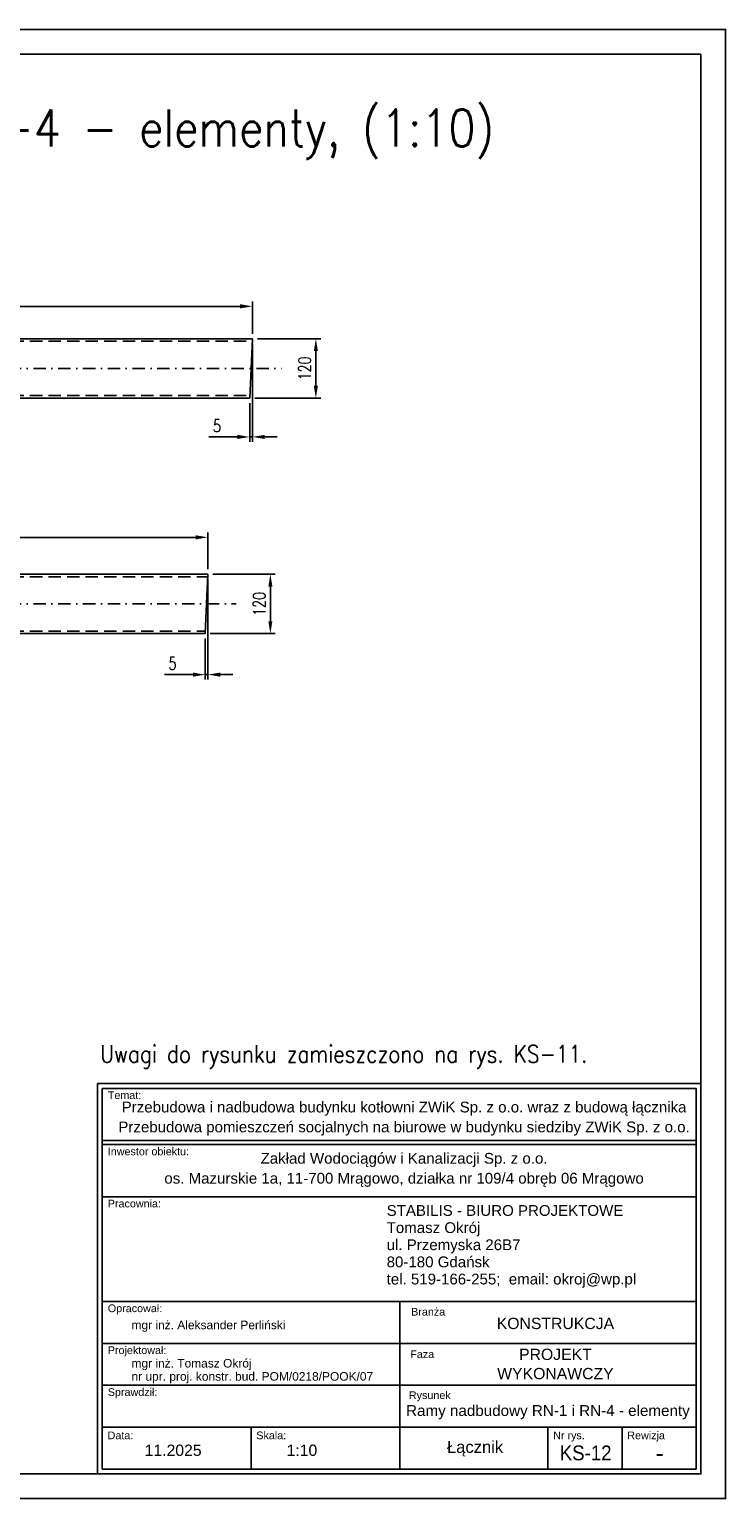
# Model space of a CAD drawing. Header units: centimetres. Extents: x 686402 to 1830517, y -1283654 to -666360.
# Tile 23 of 35: x 1769398 to 1770807, y -1053988 to -1051018. Entities that reach past the tile are written whole.
import ezdxf
from ezdxf.enums import TextEntityAlignment as Align

# ---------------------------------------------------------------- set-up
doc = ezdxf.new("R2010")
doc.units = ezdxf.units.CM
doc.header["$LTSCALE"] = 50
doc.header["$MEASUREMENT"] = 0
doc.linetypes.add('DASHDOT', pattern=[1, 0.5, -0.25, 0, -0.25])
doc.linetypes.add('DASHED', pattern=[0.75, 0.5, -0.25])
for name, color, linetype in [('0-Ramki', 2, 'Continuous'), ('k_stal_niewid', 4, 'DASHED'), ('k_stal_opisy_5', 2, 'Continuous'), ('k_stal_osie', 1, 'DASHDOT'), ('k_stal_widok', 7, 'Continuous'), ('k_stal_wymiary', 3, 'Continuous')]:
    doc.layers.add(name, color=color, linetype=linetype)
doc.styles.add('ROMANS', font='ROMANS.SHX', dxfattribs={"width": 0.85})
doc.styles.add('standard2', font='ARIAL.TTF', dxfattribs={"height": 20})
doc.styles.add('TXT3', font='romans.shx', dxfattribs={"width": 0.75})
doc.dimstyles.new('Skala_1_10', dxfattribs={"dimscale": 10, "dimtxt": 2.5, "dimasz": 2.5, "dimexe": 1, "dimexo": 1, "dimgap": 1, "dimtad": 1, "dimdec": 0, "dimzin": 0, "dimdsep": 46, "dimtxsty": 'TXT3', "dimcen": 2.5, "dimadec": 0, "dimazin": 0, "dimtfac": 1, "dimtdec": 0, "dimtmove": 0, "dimatfit": 3, "dimfxl": 0, "dimtolj": 1, "dimtzin": 0, "dimarcsym": 0})

# ---------------------------------------------------------------- blocks, each defined once
blk = doc.blocks.new('*D1028')
at = {"layer": 'Defpoints', "color": 0}
for p in [(1769849.6, -1051643.6), (1769844.1, -1051763.6), (1769977.8, -1051763.6)]:
    blk.add_point(p, dxfattribs=at)
at = {"layer": 'k_stal_wymiary', "color": 0, "lineweight": -2}
for p, q in [((1769859.6, -1051643.6), (1769987.8, -1051643.6)), ((1769977.8, -1051668.6), (1769977.8, -1051738.6)), ((1769854.1, -1051763.6), (1769987.8, -1051763.6))]:
    blk.add_line(p, q, dxfattribs=at)
at = {"layer": 'k_stal_wymiary', "color": 0}
for points in [[(1769973.7, -1051668.6), (1769982, -1051668.6), (1769977.8, -1051643.6)], [(1769973.7, -1051738.6), (1769982, -1051738.6), (1769977.8, -1051763.6)]]:
    blk.add_solid(points, dxfattribs=at)
at = {"layer": 'k_stal_wymiary', "color": 0, "insert": (1769955.3, -1051703.6), "char_height": 25, "attachment_point": 5, "rotation": 90, "style": 'TXT3'}
blk.add_mtext('\\A1;120', dxfattribs=at)
blk = doc.blocks.new('*D1029')
at = {"layer": 'Defpoints', "color": 0}
for p in [(1769849.6, -1051578.1), (1767037.1, -1051643.6), (1769849.6, -1051643.6)]:
    blk.add_point(p, dxfattribs=at)
at = {"layer": 'k_stal_wymiary', "color": 0, "lineweight": -2}
for p, q in [((1767037.1, -1051633.6), (1767037.1, -1051568.1)), ((1767062.1, -1051578.1), (1769824.6, -1051578.1)), ((1769849.6, -1051633.6), (1769849.6, -1051568.1))]:
    blk.add_line(p, q, dxfattribs=at)
at = {"layer": 'k_stal_wymiary', "color": 0}
for points in [[(1767062.1, -1051573.9), (1767062.1, -1051582.2), (1767037.1, -1051578.1)], [(1769824.6, -1051573.9), (1769824.6, -1051582.2), (1769849.6, -1051578.1)]]:
    blk.add_solid(points, dxfattribs=at)
at = {"layer": 'k_stal_wymiary', "color": 0, "insert": (1768443.3, -1051555.6), "char_height": 25, "attachment_point": 5, "style": 'TXT3'}
blk.add_mtext('\\A1;2812', dxfattribs=at)
blk = doc.blocks.new('*D1030')
at = {"layer": 'Defpoints', "color": 0}
for p in [(1769849.6, -1051643.6), (1769844.1, -1051763.6), (1769844.1, -1051842.1)]:
    blk.add_point(p, dxfattribs=at)
at = {"layer": 'k_stal_wymiary', "color": 0, "lineweight": -2}
for p, q in [((1769849.6, -1051653.6), (1769849.6, -1051852.1)), ((1769844.1, -1051773.6), (1769844.1, -1051852.1)), ((1769819.1, -1051842.1), (1769761.6, -1051842.1)), ((1769849.6, -1051842.1), (1769844.1, -1051842.1)), ((1769874.6, -1051842.1), (1769899.6, -1051842.1))]:
    blk.add_line(p, q, dxfattribs=at)
at = {"layer": 'k_stal_wymiary', "color": 0}
for points in [[(1769819.1, -1051837.9), (1769819.1, -1051846.2), (1769844.1, -1051842.1)], [(1769874.6, -1051837.9), (1769874.6, -1051846.2), (1769849.6, -1051842.1)]]:
    blk.add_solid(points, dxfattribs=at)
at = {"layer": 'k_stal_wymiary', "color": 0, "insert": (1769777.9, -1051819.6), "char_height": 25, "attachment_point": 5, "style": 'TXT3'}
blk.add_mtext('\\A1;5', dxfattribs=at)
blk = doc.blocks.new('*D1035')
at = {"layer": 'Defpoints', "color": 0}
for p in [(1769759.6, -1052045.1), (1767037.1, -1052119.6), (1769759.6, -1052119.6)]:
    blk.add_point(p, dxfattribs=at)
at = {"layer": 'k_stal_wymiary', "color": 0, "lineweight": -2}
for p, q in [((1767037.1, -1052109.6), (1767037.1, -1052035.1)), ((1767062.1, -1052045.1), (1769734.6, -1052045.1)), ((1769759.6, -1052109.6), (1769759.6, -1052035.1))]:
    blk.add_line(p, q, dxfattribs=at)
at = {"layer": 'k_stal_wymiary', "color": 0}
for points in [[(1767062.1, -1052040.9), (1767062.1, -1052049.2), (1767037.1, -1052045.1)], [(1769734.6, -1052040.9), (1769734.6, -1052049.2), (1769759.6, -1052045.1)]]:
    blk.add_solid(points, dxfattribs=at)
at = {"layer": 'k_stal_wymiary', "color": 0, "insert": (1768398.3, -1052022.6), "char_height": 25, "attachment_point": 5, "style": 'TXT3'}
blk.add_mtext('\\A1;2722', dxfattribs=at)
blk = doc.blocks.new('*D1036')
at = {"layer": 'Defpoints', "color": 0}
for p in [(1769759.6, -1052119.6), (1769754.1, -1052239.6), (1769885.8, -1052239.6)]:
    blk.add_point(p, dxfattribs=at)
at = {"layer": 'k_stal_wymiary', "color": 0, "lineweight": -2}
for p, q in [((1769769.6, -1052119.6), (1769895.8, -1052119.6)), ((1769885.8, -1052144.6), (1769885.8, -1052214.6)), ((1769764.1, -1052239.6), (1769895.8, -1052239.6))]:
    blk.add_line(p, q, dxfattribs=at)
at = {"layer": 'k_stal_wymiary', "color": 0}
for points in [[(1769881.7, -1052144.6), (1769890, -1052144.6), (1769885.8, -1052119.6)], [(1769881.7, -1052214.6), (1769890, -1052214.6), (1769885.8, -1052239.6)]]:
    blk.add_solid(points, dxfattribs=at)
at = {"layer": 'k_stal_wymiary', "color": 0, "insert": (1769863.3, -1052179.6), "char_height": 25, "attachment_point": 5, "rotation": 90, "style": 'TXT3'}
blk.add_mtext('\\A1;120', dxfattribs=at)
blk = doc.blocks.new('*D1037')
at = {"layer": 'Defpoints', "color": 0}
for p in [(1769759.6, -1052119.6), (1769754.1, -1052239.6), (1769754.1, -1052322.6)]:
    blk.add_point(p, dxfattribs=at)
at = {"layer": 'k_stal_wymiary', "color": 0, "lineweight": -2}
for p, q in [((1769759.6, -1052129.6), (1769759.6, -1052332.6)), ((1769754.1, -1052249.6), (1769754.1, -1052332.6)), ((1769729.1, -1052322.6), (1769671.6, -1052322.6)), ((1769759.6, -1052322.6), (1769754.1, -1052322.6)), ((1769784.6, -1052322.6), (1769809.6, -1052322.6))]:
    blk.add_line(p, q, dxfattribs=at)
at = {"layer": 'k_stal_wymiary', "color": 0}
for points in [[(1769729.1, -1052318.4), (1769729.1, -1052326.7), (1769754.1, -1052322.6)], [(1769784.6, -1052318.4), (1769784.6, -1052326.7), (1769759.6, -1052322.6)]]:
    blk.add_solid(points, dxfattribs=at)
at = {"layer": 'k_stal_wymiary', "color": 0, "insert": (1769687.9, -1052300.1), "char_height": 25, "attachment_point": 5, "style": 'TXT3'}
blk.add_mtext('\\A1;5', dxfattribs=at)

msp = doc.modelspace()

# ---------------------------------------------------------------- linework, layer by layer
at = {"layer": '0-Ramki', "color": 1}
for p, q in [((1766856.6, -1051068.2), (1770756.6, -1051068.2)), ((1770756.6, -1051068.2), (1770756.6, -1053938.2)), ((1766856.6, -1053938.2), (1770756.6, -1053938.2))]:
    msp.add_line(p, q, dxfattribs=at)
at = {"layer": '0-Ramki', "color": 2}
for p, q in [((1769545.9, -1053159), (1769545.9, -1053928.5)), ((1770746.9, -1053159), (1770746.9, -1053928.5)), ((1770147.5, -1053589.8), (1769545.9, -1053589.8)), ((1769545.9, -1053589.8), (1769545.9, -1053843.8)), ((1770147.5, -1053843.8), (1770147.5, -1053589.8)), ((1769545.9, -1053674.5), (1770147.5, -1053674.5)), ((1769545.9, -1053759.2), (1770147.5, -1053759.2)), ((1770147.5, -1053759.2), (1770746.9, -1053759.2)), ((1769545.9, -1053843.8), (1770147.5, -1053843.8)), ((1769545.9, -1053928.5), (1769545.9, -1053843.8)), ((1769846.7, -1053928.5), (1769846.7, -1053843.8)), ((1770147.5, -1053928.5), (1770147.5, -1053843.8)), ((1770447.2, -1053928.5), (1770447.2, -1053843.8)), ((1770597.1, -1053928.5), (1770597.1, -1053843.8)), ((1770746.9, -1053843.8), (1770746.9, -1053928.5)), ((1770746.9, -1053928.5), (1769545.9, -1053928.5))]:
    msp.add_line(p, q, dxfattribs=at)
at = {"layer": '0-Ramki', "color": 1}
msp.add_lwpolyline([(1769536.2, -1053149.2), (1770756.6, -1053149.2), (1770756.6, -1053938.2), (1769536.2, -1053938.2)], close=True, dxfattribs=at)
at = {"layer": '0-Ramki', "color": 2}
for points in [[(1769545.9, -1053159), (1770746.9, -1053159), (1770746.9, -1053264.4), (1769545.9, -1053264.4)], [(1769545.9, -1053272.7), (1770746.9, -1053272.7), (1770746.9, -1053378.1), (1769545.9, -1053378.1)], [(1770147.5, -1053589.8), (1770746.9, -1053589.8), (1770746.9, -1053674.5), (1770147.5, -1053674.5)], [(1770147.5, -1053674.5), (1770746.9, -1053674.5), (1770746.9, -1053759.2), (1770147.5, -1053759.2)], [(1770147.5, -1053759.2), (1770746.9, -1053759.2), (1770746.9, -1053843.8), (1770147.5, -1053843.8)]]:
    msp.add_lwpolyline(points, close=True, dxfattribs=at)
at = {"layer": 'Defpoints'}
msp.add_lwpolyline([(1766606.6, -1053988.2), (1770806.6, -1053988.2), (1770806.6, -1051018.2), (1766606.6, -1051018.2)], close=True, dxfattribs=at)
at = {"layer": 'k_stal_niewid'}
for p, q in [((1767037.1, -1051648.6), (1769849.3, -1051648.6)), ((1767037.1, -1051758.6), (1769844.3, -1051758.6)), ((1767037.1, -1052124.6), (1769759.3, -1052124.6)), ((1767037.1, -1052234.6), (1769754.3, -1052234.6))]:
    msp.add_line(p, q, dxfattribs=at)
at = {"layer": 'k_stal_osie'}
for p, q in [((1767001.8, -1051703.6), (1769908.3, -1051703.6)), ((1767001.8, -1052179.6), (1769816.3, -1052179.6))]:
    msp.add_line(p, q, dxfattribs=at)
at = {"layer": 'k_stal_widok'}
for p, q in [((1767037.1, -1051643.6), (1769849.6, -1051643.6)), ((1769849.6, -1051643.6), (1769844.1, -1051763.6)), ((1767037.1, -1051763.6), (1769844.1, -1051763.6)), ((1767037.1, -1052119.6), (1769759.6, -1052119.6)), ((1769759.6, -1052119.6), (1769754.1, -1052239.6)), ((1767037.1, -1052239.6), (1769754.1, -1052239.6))]:
    msp.add_line(p, q, dxfattribs=at)

# ---------------------------------------------------------------- texts
at = {"layer": '0-Ramki', "color": 1, "style": 'standard2'}
for s, height, p in [('Temat:', 15.57, (1769557, -1053172.7)), ('Inwestor obiektu:', 15.568, (1769557, -1053286.4)), ('Pracownia:', 15.57, (1769557, -1053391.8)), ('STABILIS - BIURO PROJEKTOWE', 21.795, (1770121, -1053405.8)), ('Tomasz Okrój', 21.795, (1770121, -1053440.5)), ('ul. Przemyska 26B7', 21.795, (1770121, -1053475.1)), ('80-180 Gdańsk', 21.795, (1770121, -1053509.7)), ('tel. 519-166-255;  email: okroj@wp.pl', 21.795, (1770121, -1053544.4)), ('Opracował:', 15.57, (1769557, -1053603.5)), ('mgr inż. Aleksander Perliński', 17.297, (1769604.9, -1053637.2)), ('Projektował:', 15.568, (1769557, -1053688.2)), ('mgr inż. Tomasz Okrój', 17.297, (1769604.9, -1053714.6)), ('nr upr. proj. konstr. bud. POM/0218/POOK/07', 17.297, (1769604.9, -1053741.2)), ('Sprawdził:', 15.57, (1769557, -1053772.9)), ('Data:', 15.57, (1769556.6, -1053860.4)), ('Skala:', 15.57, (1769857.3, -1053860.4)), ('Nr rys.', 15.57, (1770457.8, -1053860.4)), ('Rewizja', 15.57, (1770607.7, -1053860.4))]:
    msp.add_text(s, height=height, rotation=360, dxfattribs=at).set_placement(p, align=Align.MIDDLE_LEFT)
for s, height, p in [('Branża', 15.57, (1770205, -1053610.5)), ('KONSTRUKCJA', 22.832, (1770462.4, -1053634.1)), ('Faza', 15.57, (1770193, -1053696.3)), ('PROJEKT', 22.83, (1770462.4, -1053696.6)), ('WYKONAWCZY', 22.83, (1770462.4, -1053735.5)), ('Rysunek', 15.57, (1770208.3, -1053779.2)), ('Ramy nadbudowy RN-1 i RN-4 - elementy', 22, (1770447.2, -1053810.2)), ('Łącznik', 24, (1770299.9, -1053883.8)), ('11.2025', 22.83, (1769689.1, -1053890.5)), ('1:10', 22.83, (1769949.6, -1053890.5)), ('-', 36.3, (1770673.4, -1053895.8))]:
    msp.add_text(s, height=height, rotation=360, dxfattribs=at).set_placement(p, align=Align.MIDDLE_CENTER)
at = {"layer": '0-Ramki', "color": 1, "style": 'standard2', "width": 0.9}
msp.add_text('KS-12', height=30, rotation=360, dxfattribs=at).set_placement((1770523.5, -1053895.8), align=Align.MIDDLE_CENTER)
at = {"layer": '0-Ramki', "color": 1, "width": 1336.4, "attachment_point": 2, "style": 'standard2'}
for s, insert, char_height in [('{\\fArial|b0|i0|c238|p34;Przebudowa i nadbudowa budynku kotłowni ZWiK Sp. z o.o. wraz z budową łącznika}', (1770156.2, -1053185.8), 21.7946), ('{\\fArial|b0|i0|c238|p34;Przebudowa pomieszczeń socjalnych na biurowe w budynku siedziby ZWiK Sp. z o.o.}', (1770156.2, -1053226), 21.7946), ('{\\fArial|b0|i0|c238|p34;Zakład Wodociągów i Kanalizacji Sp. z o.o.}', (1770156.2, -1053289.4), 21.795), ('{\\fArial|b0|i0|c238|p34;os. Mazurskie 1a, 11-700 Mrągowo, działka nr 109/4 obręb 06 Mrągowo}', (1770156.2, -1053329.7), 21.795)]:
    msp.add_mtext(s, dxfattribs=dict(at, insert=insert, char_height=char_height))
at = {"layer": 'k_stal_opisy_5', "ltscale": 0.6, "style": 'ROMANS', "width": 0.85}
msp.add_text('Ramy nadbudowy RN-1 i RN-4 - elementy, (1:10)', height=75, dxfattribs=at).set_placement((1768076.7, -1051254.9))
at = {"layer": 'k_stal_opisy_5', "color": 2, "style": 'ROMANS', "width": 0.85}
msp.add_text('Uwagi do rysunku zamieszczono na rys. KS-11.', height=35, dxfattribs=at).set_placement((1769541.6, -1053106.9))

# ---------------------------------------------------------------- dimensions: what is measured, and where the dimension line sits
at = {"layer": 'k_stal_wymiary'}
for base, p1, p2, picture, middle in [((1769849.5672, -1051578.0814), (1767037.1064, -1051643.5814), (1769849.5672, -1051643.5814), '*D1029', (1768443.3368, -1051555.5814)), ((1769844.1127, -1051842.0814), (1769849.5672, -1051643.5814), (1769844.1127, -1051763.5814), '*D1030', (1769777.8627, -1051819.5814)), ((1769759.5672, -1052045.0814), (1767037.1064, -1052119.5814), (1769759.5672, -1052119.5814), '*D1035', (1768398.3368, -1052022.5814)), ((1769754.1127, -1052322.5814), (1769759.5672, -1052119.5814), (1769754.1127, -1052239.5814), '*D1037', (1769687.8627, -1052300.0814))]:
    dim = msp.add_linear_dim(base=base, p1=p1, p2=p2, dimstyle='Skala_1_10', dxfattribs=at)
    dim.commit()
    dim.dimension.update_dxf_attribs({"geometry": picture, "text_midpoint": middle})
for base, p1, p2, picture, middle in [((1769977.8, -1051763.6), (1769849.6, -1051643.6), (1769844.1, -1051763.6), '*D1028', (1769955.3, -1051703.6)), ((1769885.8, -1052239.6), (1769759.6, -1052119.6), (1769754.1, -1052239.6), '*D1036', (1769863.3, -1052179.6))]:
    dim = msp.add_linear_dim(base=base, p1=p1, p2=p2, angle=90, dimstyle='Skala_1_10', dxfattribs=at)
    dim.commit()
    dim.dimension.update_dxf_attribs({"geometry": picture, "text_midpoint": middle})

doc.saveas('drawing.dxf')
